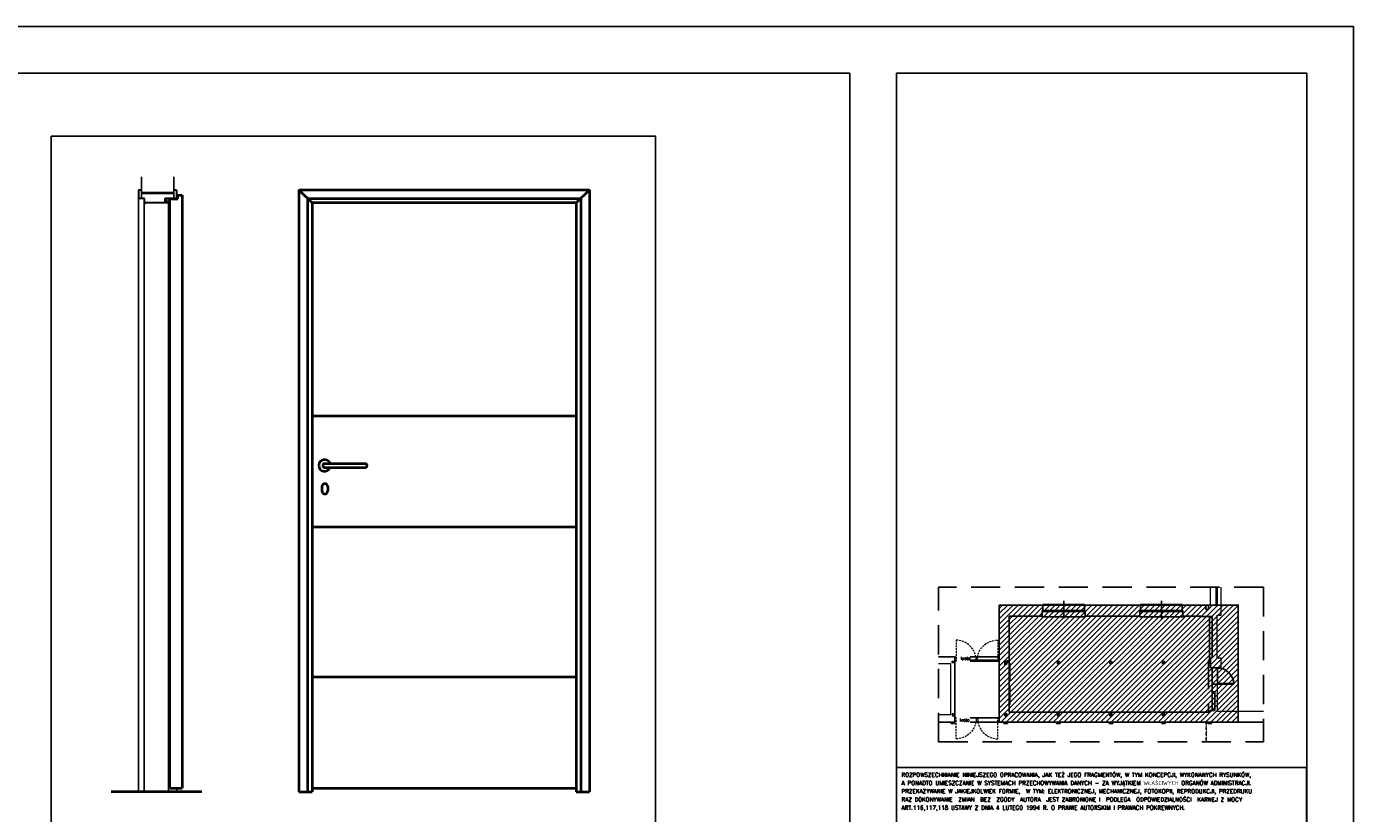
# Model space of a CAD drawing. Extents: x 678233 to 771511, y -128679 to -91169.
# Tile 29 of 62: x 762241 to 762695, y -98438 to -98169. Entities that reach past the tile are written whole.
import ezdxf
from ezdxf.enums import TextEntityAlignment as Align

# ---------------------------------------------------------------- set-up
doc = ezdxf.new("R2010")
doc.units = 0
for name, pattern in [('DASHED', [0.75, 0.5, -0.25]), ('DASHED2', [0.375, 0.25, -0.125]), ('HIDDEN', [9.525, 6.35, -3.175])]:
    doc.linetypes.add(name, pattern=pattern)
doc.layers.get('0').update_dxf_attribs({"linetype": 'CONTINUOUS'})
doc.layers.get('Defpoints').update_dxf_attribs({"linetype": 'CONTINUOUS'})
for name, color, linetype in [('1_WYBURZENIA', 40, 'CONTINUOUS'), ('DRZWI', 2, 'CONTINUOUS'), ('drzwi stalowe', 7, 'CONTINUOUS'), ('EL-WID', 8, 'DASHED2'), ('hatch', 8, 'CONTINUOUS'), ('MEBLE', 4, 'CONTINUOUS'), ('OKNA', 4, 'CONTINUOUS'), ('ościeżnica', 7, 'CONTINUOUS'), ('PDF_686_ZS31_Felińskiego13_XRF_Parter$PR-ściany', 7, 'CONTINUOUS'), ('PDF_686_ZS31_Felińskiego13_XRF_Parter$SC-SLUPY', 7, 'CONTINUOUS'), ('PDF_686_ZS31_Felińskiego13_XRF_Parter$SCIANY', 7, 'CONTINUOUS'), ('PRZEKROJOWE', 7, 'CONTINUOUS'), ('PRZERYWANA', 9, 'DASHED'), ('ramka', 2, 'CONTINUOUS'), ('tabelka', 2, 'CONTINUOUS'), ('widokowa drzwi', 2, 'CONTINUOUS'), ('widokowa ościeżnica', 2, 'CONTINUOUS'), ('WIDOKOWE', 2, 'CONTINUOUS')]:
    doc.layers.add(name, color=color, linetype=linetype)
for name, color, linetype, true_color in [('PDF_686_ZS31_Felińskiego13_XRF_Parter$IA_1_widok', 9, 'CONTINUOUS', 0x808080), ('PDF_686_ZS31_Felińskiego13_XRF_Parter$OKNA', 9, 'CONTINUOUS', 0x808080), ('PDF_686_ZS31_Felińskiego13_XRF_Parter$powzabudowy', 9, 'CONTINUOUS', 0x808080), ('PDF_686_ZS31_Felińskiego13_XRF_Parter$TEKST', 9, 'CONTINUOUS', 0x808080), ('PDF_686_ZS31_Felińskiego13_XRF_Parter$widok', 9, 'CONTINUOUS', 0x808080), ('PDF_686_ZS31_Felińskiego13_XRF_Parter$widoki', 9, 'CONTINUOUS', 0x808080)]:
    doc.layers.add(name, color=color, linetype=linetype, true_color=true_color)
doc.styles.add('ARIAL_CE', font='arial.ttf')
doc.styles.add('ROMANS', font='romans.shx', dxfattribs={"width": 0.6})

# ---------------------------------------------------------------- blocks, each defined once
blk = doc.blocks.new('TABELKA NOWA 334')
at = {"layer": 'tabelka', "ltscale": 2}
for p, q in [((42790.4, -47472.2), (43615.4, -47472.2)), ((42790.4, -47472.2), (42790.4, -47593.6)), ((43615.4, -47472.2), (43615.4, -47593.6))]:
    blk.add_line(p, q, dxfattribs=at)
at = {"layer": 'tabelka', "ltscale": 2, "style": 'ROMANS'}
for s, height, p in [('ROZPOWSZECHNIANIE NINIEJSZEGO OPRACOWANIA, JAK TEŻ JEGO FRAGMENTÓW, W TYM KONCEPCJI, WYKONANYCH RYSUNKÓW,', 8.2817, (42800.3, -47491.3)), ('A PONADTO UMIESZCZANIE W SYSTEMACH PRZECHOWYWANIA DANYCH - ZA WYJĄTKIEM WŁAŚCIWYCH ORGANÓW ADMINISTRACJI. ', 8.2817, (42800.3, -47507.8)), ('PRZEKAZYWANIE W JAKIEJKOLWIEK FORMIE,  W TYM: ELEKTRONICZNEJ, MECHANICZNEJ, FOTOKOPII, REPRODUKCJI, PRZEDRUKU', 8.2817, (42800.3, -47524.4)), ('RAZ D0KONYWANIE  ZMIAN  BEZ  ZGODY  AUTORA  JEST ZABRONIONE I  PODLEGA  ODPOWIEDZIALNOŚCI  KARNEJ Z MOCY ', 8.2817, (42800.3, -47541)), ('ART.116,117,118 USTAWY Z DNIA 4 LUTEGO 1994 R. O PRAWIE AUTORSKIM I PRAWACH POKREWNYCH.', 8.282, (42800.3, -47557.5))]:
    blk.add_text(s, height=height, rotation=359.9955, dxfattribs=at).set_placement(p)
at = {"layer": 'tabelka', "ltscale": 2, "style": 'ARIAL_CE', "width": 0.8}
for tag, height, p in [('Inwestycja 1', 26.8, (43591.7, -47698.9)), ('Inwestycja 2', 26.8, (43591.7, -47745.3)), ('Inwestycja 3', 26.8, (43591.7, -47791.7)), ('Inwestycja 4', 26.8, (43591.7, -47838.1)), ('INWESTOR 1', 26.8, (43591.7, -47947.8)), ('INWESTOR 2', 26.8, (43591.7, -47994.2)), ('INWESTOR 3', 26.8, (43591.7, -48040.6)), ('INWESTOR 4', 26.8, (43591.7, -48087.1)), ('Adres 1', 26.8, (43591.7, -48196.8)), ('Adres 2', 26.8, (43591.7, -48243.2)), ('Adres 3', 26.8, (43591.7, -48289.6)), ('Adres 4', 26.8, (43591.7, -48336)), ('TEMAT1', 25.9, (43585.8, -49053)), ('TEMAT2', 25.9, (43585.8, -49097.9)), ('TEMAT3', 25.9, (43585.8, -49142.8))]:
    blk.add_attdef(tag, text='', height=height, dxfattribs=at).set_placement(p, align=Align.RIGHT)
at = {"layer": 'tabelka', "ltscale": 2, "style": 'ROMANS', "width": 0.7, "flags": 4}
for tag, p in [('arch. wn. Piotr Kostrzewski', (42814.7, -48813.8)), ('arch. wn. Artur Lewandowski', (42814.7, -48886.5)), ('....', (42814.7, -48959.2))]:
    blk.add_attdef(tag, p, '', height=26.2, dxfattribs=at)
at = {"layer": 'tabelka', "ltscale": 2, "style": 'ARIAL_CE', "width": 0.8}
for tag, height, p in [('1:20', 45.9, (43218.4, -49216)), ('A 12', 61.2, (43585.8, -49292.7)), ('sierpień 2013', 30.6, (43218.4, -49325.1))]:
    blk.add_attdef(tag, text='', height=height, dxfattribs=at).set_placement(p, align=Align.MIDDLE_RIGHT)
blk = doc.blocks.new('drzwi stalowe 90 bok')
for p, q in [((30.87, 342.91), (30.87, 348.43)), ((42.01, 342.91), (42.01, 348.43))]:
    blk.add_line(p, q)
at = {"layer": 'drzwi stalowe', "lineweight": 40}
for p, q in [((42.01, 342.91), (30.87, 342.91)), ((40.61, 139.21), (40.61, 340.91)), ((44.79, 342.21), (44.79, 139.21)), ((51.59, 137.91), (20.5, 137.91)), ((40.61, 139.21), (44.79, 139.21))]:
    blk.add_line(p, q, dxfattribs=at)
at = {"layer": 'drzwi stalowe'}
for p, q in [((40.67, 340.91), (40.67, 139.21)), ((44.72, 342.21), (44.72, 139.21))]:
    blk.add_line(p, q, dxfattribs=at)
at = {"layer": 'ościeżnica'}
for p, q in [((29.87, 343.76), (29.87, 341.26)), ((29.99, 343.76), (29.99, 341.26)), ((30.87, 344.01), (30.12, 344.01)), ((30.87, 343.89), (30.12, 343.89)), ((30.12, 341.13), (31.77, 341.13)), ((30.12, 341.01), (31.77, 341.01)), ((30.87, 341.13), (30.87, 344.01)), ((31.87, 339.76), (31.87, 340.91)), ((31.87, 340.91), (31.87, 340.06)), ((31.99, 339.76), (31.99, 340.91)), ((31.99, 340.91), (31.99, 340.06)), ((38.94, 340.91), (38.94, 340.06)), ((39.06, 340.91), (39.06, 340.06)), ((42.76, 341.13), (39.16, 341.13)), ((42.76, 341.01), (39.16, 341.01)), ((42.01, 341.13), (42.01, 344.01)), ((42.01, 344.01), (42.76, 344.01)), ((42.01, 343.89), (42.76, 343.89)), ((42.89, 343.76), (42.89, 341.26)), ((43.01, 343.76), (43.01, 341.26)), ((39.88, 339.63), (32.12, 339.63)), ((39.88, 339.51), (32.12, 339.51)), ((39.16, 339.96), (39.88, 339.96)), ((39.16, 339.84), (39.87, 339.84))]:
    blk.add_line(p, q, dxfattribs=at)
at = {"layer": 'ościeżnica', "lineweight": 40}
for p, q in [((40.61, 340.91), (43.37, 340.91)), ((43.37, 342.21), (44.79, 342.21)), ((43.37, 340.91), (43.37, 342.21))]:
    blk.add_line(p, q, dxfattribs=at)
at = {"layer": 'ościeżnica'}
for centre, radius, start, end in [((30.12, 343.76), 0.25, 90, 180), ((30.12, 341.26), 0.25, 180, 270), ((30.12, 343.76), 0.13, 90, 180), ((30.12, 341.26), 0.13, 180, 270), ((31.77, 340.91), 0.22, 0, 90), ((31.77, 340.91), 0.1, 0, 90), ((39.16, 340.91), 0.22, 90, 180), ((39.16, 340.91), 0.1, 90, 180), ((42.76, 343.76), 0.25, 0, 90), ((42.76, 343.76), 0.13, 0, 90), ((42.76, 341.26), 0.25, 270, 0), ((42.76, 341.26), 0.13, 270, 0), ((32.12, 339.76), 0.25, 180, 270), ((32.12, 339.76), 0.13, 180, 270), ((39.16, 340.06), 0.22, 180, 270), ((39.16, 340.06), 0.1, 180, 270), ((39.88, 339.74), 0.105, 0, 97.4598), ((39.88, 339.74), 0.225, 0, 90), ((39.88, 339.74), 0.225, 270, 0), ((39.88, 339.74), 0.105, 270, 0)]:
    blk.add_arc(centre, radius, start, end, dxfattribs=at)
at = {"layer": 'ościeżnica', "lineweight": 40}
blk.add_point((32.11, 339.51), dxfattribs=at)
blk.add_point((32.11, 339.51), dxfattribs=at)
at = {"layer": 'widokowa ościeżnica'}
for p, q in [((29.87, 342.2), (29.87, 137.91)), ((39.31, 340.11), (39.31, 340.91)), ((39.31, 340.91), (40.61, 340.91)), ((40.61, 340.91), (40.61, 340.01)), ((43.01, 341.26), (43.01, 340.91)), ((31.87, 340.06), (31.87, 137.91)), ((39.31, 340.11), (40.11, 340.11)), ((40.11, 137.91), (40.11, 340.11)), ((43.01, 139.21), (43.01, 137.91))]:
    blk.add_line(p, q, dxfattribs=at)
blk.add_arc((40.11, 340.01), 0.5, 270, 0, dxfattribs=at)

msp = doc.modelspace()

# ---------------------------------------------------------------- hatches: boundary and pattern name
at = {"layer": 'hatch'}
h = msp.add_hatch(dxfattribs=at)
h.set_pattern_fill('ANSI31', color=256, scale=0.4)
h.set_pattern_definition([(45, (459012.9026, -60600.298), (-0.898025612, 0.898025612), [])])
h.paths.add_polyline_path([(762573.75, -98367.09), (762655.53, -98367.09), (762655.53, -98407.2), (762573.75, -98407.2)])

# ---------------------------------------------------------------- linework, layer by layer
at = {"layer": '1_WYBURZENIA'}
msp.add_lwpolyline([(762573.75, -98367.09), (762655.53, -98367.09), (762655.53, -98407.2), (762573.75, -98407.2)], close=True, dxfattribs=at)
at = {"layer": 'Defpoints'}
for p, q in [((762588.69, -98367.09), (762588.69, -98368.89)), ((762602.91, -98367.09), (762602.91, -98368.89)), ((762603.13, -98370.93), (762603.13, -98368.89)), ((762622.11, -98367.09), (762622.11, -98368.89)), ((762636.33, -98367.09), (762636.33, -98368.89)), ((762636.55, -98370.93), (762636.55, -98368.89)), ((762645.33, -98368.65), (762645.33, -98367.09)), ((762645.33, -98367.09), (762645.96, -98367.09)), ((762646.57, -98388.6), (762649.68, -98388.6)), ((762647.47, -98396.82), (762647.47, -98403.15)), ((762647.47, -98403.15), (762645.91, -98403.15)), ((762645.91, -98403.15), (762645.91, -98403.72)), ((762617.85, -98403.72), (762632.95, -98403.72)), ((762645.37, -98403.72), (762645.91, -98403.72))]:
    msp.add_line(p, q, dxfattribs=at)
msp.add_lwpolyline([(761854.91, -98168.99), (762694.91, -98168.99), (762694.91, -98762.99), (761854.91, -98762.99)], close=True, dxfattribs=at)
at = {"layer": 'DRZWI'}
for p, q in [((762648.41, -98393.99), (762654.02, -98393.99)), ((762648.41, -98394.12), (762654.02, -98394.12))]:
    msp.add_line(p, q, dxfattribs=at)
msp.add_arc((762648.41, -98394.25), 5.61, 1.2979, 89.9896, dxfattribs=at)
at = {"layer": 'EL-WID', "color": 4, "linetype": 'Continuous'}
msp.add_lwpolyline([(762249.42, -98206.59), (762456.18, -98206.59), (762456.18, -98593.93), (762249.42, -98593.93)], close=True, dxfattribs=at)
at = {"layer": 'MEBLE', "color": 8, "linetype": 'HIDDEN'}
for p, q in [((762577.41, -98386.94), (762577.41, -98394.74)), ((762577.41, -98394.74), (762577.41, -98402.54))]:
    msp.add_line(p, q, dxfattribs=at)
at = {"layer": 'MEBLE'}
msp.add_lwpolyline([(762645.67, -98386.44), (762645.67, -98386.44), (762645.67, -98371.05), (762645.67, -98371.05)], close=True, dxfattribs=at)
at = {"layer": 'OKNA'}
for p, q in [((762595.8, -98365.58), (762595.8, -98371.69)), ((762629.22, -98365.58), (762629.22, -98371.69)), ((762588.46, -98368.89), (762603.13, -98368.89)), ((762588.46, -98369.25), (762603.13, -98369.25)), ((762621.88, -98368.89), (762636.55, -98368.89)), ((762621.88, -98369.25), (762636.55, -98369.25))]:
    msp.add_line(p, q, dxfattribs=at)
at = {"layer": 'PDF_686_ZS31_Felińskiego13_XRF_Parter$IA_1_widok', "lineweight": 0}
msp.add_lwpolyline([(762649.68, -98367.23), (762649.68, -98361)], dxfattribs=at)
at = {"layer": 'PDF_686_ZS31_Felińskiego13_XRF_Parter$OKNA', "lineweight": 0}
for points in [[(762647.95, -98367.07), (762647.95, -98361)], [(762647.95, -98367.23), (762647.95, -98361)], [(762648.38, -98367.23), (762648.38, -98361)], [(762648.38, -98367.23), (762648.38, -98361)], [(762647.95, -98366.9), (762648.38, -98366.9)]]:
    msp.add_lwpolyline(points, dxfattribs=at)
at = {"layer": 'PDF_686_ZS31_Felińskiego13_XRF_Parter$powzabudowy', "lineweight": 0}
for points in [[(762644.58, -98407.93), (762644.58, -98407.2)], [(762644.58, -98409.72), (762644.58, -98409)], [(762644.58, -98411.52), (762644.58, -98410.81)], [(762644.58, -98413.33), (762644.58, -98412.62)]]:
    msp.add_lwpolyline(points, dxfattribs=at)
at = {"layer": 'PDF_686_ZS31_Felińskiego13_XRF_Parter$PR-ściany', "lineweight": 13}
msp.add_lwpolyline([(762553.02, -98387.1), (762555.32, -98387.1)], dxfattribs=at)
at = {"layer": 'PDF_686_ZS31_Felińskiego13_XRF_Parter$SC-SLUPY', "lineweight": 13}
msp.add_line((762645.96, -98367.09), (762649.68, -98367.09), dxfattribs=at)
at = {"layer": 'PDF_686_ZS31_Felińskiego13_XRF_Parter$SCIANY', "lineweight": 13}
for p, q in [((762648.3, -98385.23), (762648.3, -98370.59)), ((762648.3, -98370.59), (762649.68, -98370.59)), ((762649.68, -98370.59), (762649.68, -98367.09)), ((762555.32, -98387.1), (762557.07, -98387.1)), ((762557.07, -98387.1), (762557.07, -98404.72)), ((762649.68, -98385.23), (762648.3, -98385.23)), ((762649.68, -98388.6), (762649.68, -98385.23)), ((762648.43, -98403.48), (762648.43, -98394.12)), ((762557.07, -98404.72), (762553.02, -98404.72)), ((762664.1, -98403.48), (762648.43, -98403.48))]:
    msp.add_line(p, q, dxfattribs=at)
for points in [[(762557.68, -98386.29), (762558.29, -98386.29), (762558.29, -98386.87), (762557.68, -98386.87)], [(762557.68, -98404.95), (762558.29, -98404.95), (762558.29, -98404.34), (762557.68, -98404.34)]]:
    msp.add_lwpolyline(points, close=True, dxfattribs=at)
at = {"layer": 'PDF_686_ZS31_Felińskiego13_XRF_Parter$TEKST', "lineweight": 0}
msp.add_line((762562.29, -98406.27), (762562.69, -98406.27), dxfattribs=at)
for points in [[(762560.75, -98384.77), (762560.75, -98385.87)], [(762561.16, -98385.13), (762560.75, -98385.66)], [(762561.44, -98385.13), (762561.44, -98385.87)], [(762561.44, -98385.46), (762561.49, -98385.28), (762561.56, -98385.18), (762561.64, -98385.13), (762561.77, -98385.13)], [(762562.43, -98385.28), (762562.35, -98385.18), (762562.28, -98385.13), (762562.15, -98385.13), (762562.07, -98385.18), (762561.97, -98385.28), (762561.94, -98385.46), (762561.94, -98385.56), (762561.97, -98385.71), (762562.07, -98385.82), (762562.15, -98385.87), (762562.28, -98385.87), (762562.35, -98385.82), (762562.43, -98385.71)], [(762562.43, -98385.13), (762562.43, -98385.87)], [(762562.68, -98385.13), (762562.96, -98385.13)], [(762562.81, -98384.77), (762562.81, -98385.66), (762562.84, -98385.82), (762562.91, -98385.87), (762563.01, -98385.87)], [(762563.7, -98385.28), (762563.62, -98385.18), (762563.55, -98385.13), (762563.42, -98385.13), (762563.34, -98385.18), (762563.24, -98385.28), (762563.22, -98385.46), (762563.22, -98385.56), (762563.24, -98385.71), (762563.34, -98385.82), (762563.42, -98385.87), (762563.55, -98385.87), (762563.62, -98385.82), (762563.7, -98385.71)], [(762563.7, -98385.13), (762563.7, -98385.87)], [(762560.9, -98385.65), (762561.21, -98386.06)], [(762560.37, -98405.9), (762560.37, -98406.99)], [(762560.77, -98406.25), (762560.37, -98406.79)], [(762560.52, -98406.58), (762560.82, -98406.99)], [(762561.05, -98406.25), (762561.05, -98406.99)], [(762561.05, -98406.58), (762561.1, -98406.4), (762561.18, -98406.3), (762561.26, -98406.25), (762561.38, -98406.25)], [(762562.05, -98406.4), (762561.97, -98406.3), (762561.89, -98406.25), (762561.77, -98406.25), (762561.69, -98406.3), (762561.59, -98406.4), (762561.56, -98406.58), (762561.56, -98406.68), (762561.59, -98406.84), (762561.69, -98406.94), (762561.77, -98406.99), (762561.89, -98406.99), (762561.97, -98406.94), (762562.05, -98406.84)], [(762562.05, -98406.25), (762562.05, -98406.99)], [(762562.43, -98405.9), (762562.43, -98406.79), (762562.45, -98406.94), (762562.53, -98406.99), (762562.63, -98406.99)], [(762563.32, -98406.4), (762563.24, -98406.3), (762563.17, -98406.25), (762563.04, -98406.25), (762562.96, -98406.3), (762562.86, -98406.4), (762562.83, -98406.58), (762562.83, -98406.68), (762562.86, -98406.84), (762562.96, -98406.94), (762563.04, -98406.99), (762563.17, -98406.99), (762563.24, -98406.94), (762563.32, -98406.84)], [(762563.32, -98406.25), (762563.32, -98406.99)]]:
    msp.add_lwpolyline(points, dxfattribs=at)
at = {"layer": 'PDF_686_ZS31_Felińskiego13_XRF_Parter$widok', "lineweight": 0}
for points in [[(762559.75, -98379.14), (762558.96, -98379.09), (762558.96, -98379.55)], [(762558.96, -98379.88), (762558.96, -98380.54)], [(762560.74, -98379.32), (762560.61, -98379.29), (762560.08, -98379.19)], [(762561.65, -98379.65), (762561.4, -98379.52), (762561.04, -98379.42)], [(762562.55, -98380.11), (762562.16, -98379.88), (762561.96, -98379.78)], [(762563.33, -98380.67), (762562.88, -98380.31), (762562.83, -98380.26)], [(762568.76, -98380.67), (762569.21, -98380.31), (762569.27, -98380.26)], [(762569.55, -98380.11), (762569.93, -98379.88), (762570.13, -98379.78)], [(762570.44, -98379.65), (762570.69, -98379.52), (762571.05, -98379.42)], [(762571.35, -98379.32), (762571.48, -98379.29), (762572.01, -98379.19)], [(762572.46, -98379.14), (762573.24, -98379.09), (762573.24, -98379.55)], [(762573.24, -98379.88), (762573.24, -98380.54)], [(762558.96, -98380.87), (762558.96, -98381.53)], [(762558.96, -98381.86), (762558.96, -98382.53)], [(762558.96, -98382.86), (762558.96, -98383.52)], [(762558.96, -98383.85), (762558.96, -98384.49)], [(762558.96, -98384.82), (762558.96, -98385.48)], [(762564.07, -98381.36), (762563.59, -98380.87)], [(762564.68, -98382.12), (762564.63, -98382.07), (762564.28, -98381.61)], [(762565.17, -98382.98), (762565.07, -98382.78), (762564.84, -98382.4)], [(762565.52, -98383.9), (762565.42, -98383.54), (762565.29, -98383.29)], [(762565.75, -98384.87), (762565.65, -98384.33), (762565.63, -98384.21)], [(762566.34, -98384.87), (762566.44, -98384.33), (762566.47, -98384.21)], [(762566.57, -98383.9), (762566.67, -98383.54), (762566.8, -98383.29)], [(762566.92, -98382.98), (762567.03, -98382.78), (762567.25, -98382.4)], [(762567.41, -98382.12), (762567.46, -98382.07), (762567.81, -98381.61)], [(762568.02, -98381.36), (762568.5, -98380.87)], [(762573.24, -98380.87), (762573.24, -98381.53)], [(762573.24, -98381.86), (762573.24, -98382.53)], [(762573.24, -98382.86), (762573.24, -98383.52)], [(762573.24, -98383.85), (762573.24, -98384.49)], [(762573.24, -98384.82), (762573.24, -98385.48)], [(762558.96, -98385.81), (762558.96, -98386.29), (762558.65, -98386.29)], [(762558.96, -98385.99), (762558.65, -98385.99)], [(762565.85, -98385.99), (762565.8, -98385.2)], [(762566.24, -98385.99), (762566.29, -98385.2)], [(762573.24, -98385.81), (762573.24, -98386.29), (762573.54, -98386.29)], [(762558.96, -98406.16), (762558.96, -98405.7), (762558.65, -98405.7)], [(762558.96, -98405.7), (762558.65, -98405.7)], [(762558.96, -98407.15), (762558.96, -98406.49)], [(762558.96, -98408.14), (762558.96, -98407.48)], [(762565.75, -98407.12), (762565.65, -98407.63), (762565.63, -98407.76)], [(762565.85, -98406), (762565.8, -98406.79)], [(762566.39, -98406), (762566.44, -98406.79)], [(762566.49, -98407.12), (762566.59, -98407.63), (762566.62, -98407.76)], [(762573.75, -98405.7), (762573.21, -98405.7)], [(762573.29, -98406.16), (762573.29, -98405.7), (762573.59, -98405.7)], [(762573.29, -98407.15), (762573.29, -98406.49)], [(762573.29, -98408.14), (762573.29, -98407.48)], [(762573.75, -98405.7), (762573.34, -98405.7)], [(762573.75, -98406), (762573.34, -98406)], [(762644.58, -98407.27), (762644.58, -98407.93)], [(762558.96, -98409.13), (762558.96, -98408.47)], [(762558.96, -98410.13), (762558.96, -98409.47)], [(762558.96, -98411.1), (762558.96, -98410.46)], [(762558.96, -98412.09), (762558.96, -98411.43)], [(762559.75, -98412.85), (762558.96, -98412.9), (762558.96, -98412.42)], [(762561.65, -98412.34), (762561.4, -98412.44), (762561.04, -98412.55)], [(762562.55, -98411.88), (762562.16, -98412.11), (762561.96, -98412.19)], [(762563.33, -98411.3), (762562.88, -98411.68), (762562.83, -98411.71)], [(762564.07, -98410.64), (762563.59, -98411.1)], [(762564.68, -98409.85), (762564.63, -98409.92), (762564.28, -98410.38)], [(762565.17, -98408.98), (762565.07, -98409.21), (762564.84, -98409.57)], [(762565.52, -98408.07), (762565.42, -98408.45), (762565.29, -98408.7)], [(762566.72, -98408.07), (762566.82, -98408.45), (762566.95, -98408.7)], [(762567.08, -98408.98), (762567.18, -98409.21), (762567.41, -98409.57)], [(762567.56, -98409.85), (762567.61, -98409.92), (762567.97, -98410.38)], [(762568.17, -98410.64), (762568.65, -98411.1)], [(762568.91, -98411.3), (762569.37, -98411.68), (762569.42, -98411.71)], [(762569.7, -98411.88), (762570.08, -98412.11), (762570.28, -98412.19)], [(762570.59, -98412.34), (762570.84, -98412.44), (762571.2, -98412.55)], [(762572.5, -98412.85), (762573.29, -98412.9), (762573.29, -98412.42)], [(762573.29, -98409.13), (762573.29, -98408.47)], [(762573.29, -98410.13), (762573.29, -98409.47)], [(762573.29, -98411.1), (762573.29, -98410.46)], [(762573.29, -98412.09), (762573.29, -98411.43)], [(762644.58, -98408.26), (762644.58, -98408.93)], [(762644.58, -98409.26), (762644.58, -98409.92)], [(762644.58, -98410.25), (762644.58, -98410.91)], [(762644.58, -98411.24), (762644.58, -98411.9)], [(762644.58, -98412.24), (762644.58, -98412.9)], [(762560.74, -98412.65), (762560.61, -98412.7), (762560.08, -98412.8)], [(762571.51, -98412.65), (762571.63, -98412.7), (762572.17, -98412.8)], [(762644.58, -98413.23), (762644.58, -98413.89)]]:
    msp.add_lwpolyline(points, dxfattribs=at)
at = {"layer": 'PDF_686_ZS31_Felińskiego13_XRF_Parter$widoki', "lineweight": 0}
for points in [[(762645.96, -98367.07), (762645.96, -98361)], [(762645.96, -98367.1), (762645.96, -98361)]]:
    msp.add_lwpolyline(points, dxfattribs=at)
at = {"layer": 'PRZEKROJOWE'}
for p, q in [((762588.69, -98367.09), (762573.75, -98367.09)), ((762573.75, -98367.09), (762573.75, -98407.2)), ((762577.09, -98370.93), (762577.09, -98386.2)), ((762588.46, -98370.93), (762577.09, -98370.93)), ((762588.46, -98370.93), (762588.46, -98368.89)), ((762622.11, -98367.09), (762602.91, -98367.09)), ((762610.36, -98370.93), (762603.13, -98370.93)), ((762610.36, -98370.93), (762621.88, -98370.93)), ((762621.88, -98370.93), (762621.88, -98368.89)), ((762636.33, -98367.09), (762644.37, -98367.09)), ((762636.55, -98370.93), (762642.67, -98370.93)), ((762642.67, -98370.93), (762642.67, -98371.05)), ((762642.67, -98371.05), (762646.57, -98371.05)), ((762644.37, -98367.09), (762644.37, -98368.65)), ((762644.37, -98368.65), (762645.33, -98368.65)), ((762646.57, -98371.05), (762646.57, -98385.09)), ((762558.6, -98384.79), (762553.02, -98384.79)), ((762558.6, -98384.79), (762558.6, -98407.2)), ((762645.97, -98385.09), (762645.97, -98387.1)), ((762576.37, -98387.34), (762575.47, -98387.34)), ((762577.09, -98386.2), (762576.37, -98386.2)), ((762576.37, -98386.2), (762576.37, -98387.34)), ((762577.09, -98386.2), (762577.09, -98403.72)), ((762645.97, -98387.1), (762645.97, -98388.6)), ((762645.97, -98388.6), (762646.57, -98388.6)), ((762646.57, -98394.12), (762648.43, -98394.12)), ((762646.57, -98394.12), (762646.57, -98396.82)), ((762646.57, -98396.82), (762647.47, -98396.82)), ((762558.6, -98407.2), (762553.02, -98407.2)), ((762573.75, -98407.2), (762648.31, -98407.2)), ((762573.75, -98407.2), (762664.1, -98407.2)), ((762610.36, -98403.72), (762577.09, -98403.72)), ((762610.36, -98403.72), (762645.91, -98403.72)), ((762630.55, -98404.02), (762630.52, -98404.02))]:
    msp.add_line(p, q, dxfattribs=at)
for points in [[(762575.68, -98386.44), (762576.34, -98386.44), (762576.34, -98387.1), (762575.68, -98387.1)], [(762593.65, -98386.44), (762594.31, -98386.44), (762594.31, -98387.1), (762593.65, -98387.1)], [(762611.62, -98386.44), (762612.28, -98386.44), (762612.28, -98387.1), (762611.62, -98387.1)], [(762611.62, -98386.44), (762612.28, -98386.44), (762612.28, -98387.1), (762611.62, -98387.1)], [(762629.62, -98386.44), (762630.28, -98386.44), (762630.28, -98387.1), (762629.62, -98387.1)], [(762645.37, -98386.44), (762645.97, -98386.44), (762645.97, -98387.1), (762645.37, -98387.1)], [(762575.68, -98404.29), (762576.34, -98404.29), (762576.34, -98404.95), (762575.68, -98404.95)], [(762593.65, -98404.29), (762594.31, -98404.29), (762594.31, -98404.95), (762593.65, -98404.95)], [(762611.62, -98404.29), (762612.28, -98404.29), (762612.28, -98404.95), (762611.62, -98404.95)], [(762629.62, -98404.29), (762630.28, -98404.29), (762630.28, -98404.95), (762629.62, -98404.95)]]:
    msp.add_lwpolyline(points, close=True, dxfattribs=at)
at = {"layer": 'PRZERYWANA', "ltscale": 20}
for p, q in [((762664.1, -98361), (762553.02, -98361)), ((762553.02, -98413.96), (762553.02, -98361)), ((762664.1, -98361), (762664.1, -98413.96)), ((762573.75, -98384.79), (762558.45, -98384.79)), ((762573.75, -98385.99), (762558.45, -98385.99)), ((762573.75, -98386.29), (762558.45, -98386.29)), ((762645.37, -98385.82), (762645.37, -98403.72)), ((762646.57, -98388.6), (762646.57, -98394.12)), ((762648.41, -98388.6), (762648.41, -98394.12)), ((762573.75, -98405.7), (762558.5, -98405.7)), ((762573.75, -98407.2), (762558.5, -98407.2)), ((762573.75, -98405.7), (762570.34, -98405.7)), ((762553.02, -98413.96), (762664.1, -98413.96))]:
    msp.add_line(p, q, dxfattribs=at)
for points in [[(762557.3, -98407.2), (762557.3, -98407.62), (762558.5, -98407.62), (762558.5, -98407.62), (762558.5, -98407.2)], [(762575.35, -98407.2), (762575.35, -98407.62), (762576.55, -98407.62), (762576.55, -98407.62), (762576.55, -98407.2)], [(762593.35, -98407.2), (762593.35, -98407.62), (762594.55, -98407.62), (762594.55, -98407.62), (762594.55, -98407.2)], [(762611.35, -98407.2), (762611.35, -98407.62), (762612.55, -98407.62), (762612.55, -98407.62), (762612.55, -98407.2)], [(762629.35, -98407.2), (762629.35, -98407.62), (762630.55, -98407.62), (762630.55, -98407.62), (762630.55, -98407.2)], [(762645.1, -98407.2), (762645.1, -98407.62), (762646.3, -98407.62), (762646.3, -98407.62), (762646.3, -98407.2)]]:
    msp.add_lwpolyline(points, dxfattribs=at)
at = {"layer": 'tabelka'}
for points in [[(761892.05, -98184.99), (762522.63, -98184.99), (762522.63, -98746.99), (761892.05, -98746.99)], [(762538.63, -98746.99), (762678.91, -98746.99), (762678.91, -98184.99), (762538.63, -98184.99)]]:
    msp.add_lwpolyline(points, close=True, dxfattribs=at)
at = {"layer": 'widokowa drzwi', "lineweight": 40}
for p, q in [((762334.17, -98224.92), (762433.57, -98224.92)), ((762334.17, -98224.92), (762338.67, -98229.42)), ((762334.17, -98224.92), (762334.17, -98431.02)), ((762433.57, -98224.92), (762429.07, -98229.42)), ((762433.57, -98224.92), (762433.57, -98431.02)), ((762337.17, -98227.92), (762430.57, -98227.92)), ((762337.17, -98227.92), (762337.17, -98431.02)), ((762429.07, -98229.42), (762338.67, -98229.42)), ((762338.67, -98229.42), (762338.67, -98431.02)), ((762429.07, -98229.42), (762429.07, -98431.02)), ((762430.57, -98227.92), (762430.57, -98431.02)), ((762429.07, -98302.44), (762338.67, -98302.44)), ((762342.83, -98318.64), (762357.13, -98318.64)), ((762343.09, -98320.03), (762357.13, -98320.03)), ((762342.07, -98326.52), (762342.07, -98328.02)), ((762344.07, -98326.52), (762344.07, -98328.02)), ((762429.07, -98340.4), (762338.67, -98340.4)), ((762429.07, -98391.76), (762338.67, -98391.76)), ((762338.67, -98429.72), (762429.07, -98429.72)), ((762334.17, -98431.02), (762338.67, -98431.02)), ((762429.07, -98431.02), (762433.57, -98431.02))]:
    msp.add_line(p, q, dxfattribs=at)
for centre, radius, start, end in [((762342.96, -98319.29), 2, 18.8707, 338.196), ((762343.07, -98319.32), 0.716, 109.9161, 271.2187), ((762356.68, -98319.34), 0.825, 302.6528, 57.3472), ((762343.07, -98326.52), 1, 0, 180), ((762343.07, -98328.02), 1, 180, 0)]:
    msp.add_arc(centre, radius, start, end, dxfattribs=at)
at = {"layer": 'WIDOKOWE'}
for p, q in [((762588.69, -98366.91), (762602.91, -98366.91)), ((762588.69, -98367.09), (762588.69, -98366.91)), ((762602.91, -98367.09), (762602.91, -98366.91)), ((762622.11, -98366.91), (762636.33, -98366.91)), ((762622.11, -98367.09), (762622.11, -98366.91)), ((762636.33, -98367.09), (762636.33, -98366.91)), ((762588.27, -98370.93), (762588.27, -98371.11)), ((762588.27, -98371.11), (762603.31, -98371.11)), ((762603.31, -98370.93), (762603.31, -98371.11)), ((762621.69, -98370.93), (762621.69, -98371.11)), ((762621.69, -98371.11), (762636.73, -98371.11)), ((762636.73, -98370.93), (762636.73, -98371.11)), ((762646.57, -98396.82), (762646.57, -98403.15))]:
    msp.add_line(p, q, dxfattribs=at)

# ---------------------------------------------------------------- block references
at = {"layer": 'drzwi stalowe'}
msp.add_blockref('drzwi stalowe 90 bok', (762249.42, -98568.93), dxfattribs=at)
at = {"layer": 'ramka', "xscale": 0.1700406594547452, "yscale": 0.1700406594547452, "zscale": 0.1700406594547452}
msp.add_blockref('TABELKA NOWA 334', (755262.51, -90350.45), dxfattribs=at)

doc.saveas('drawing.dxf')
